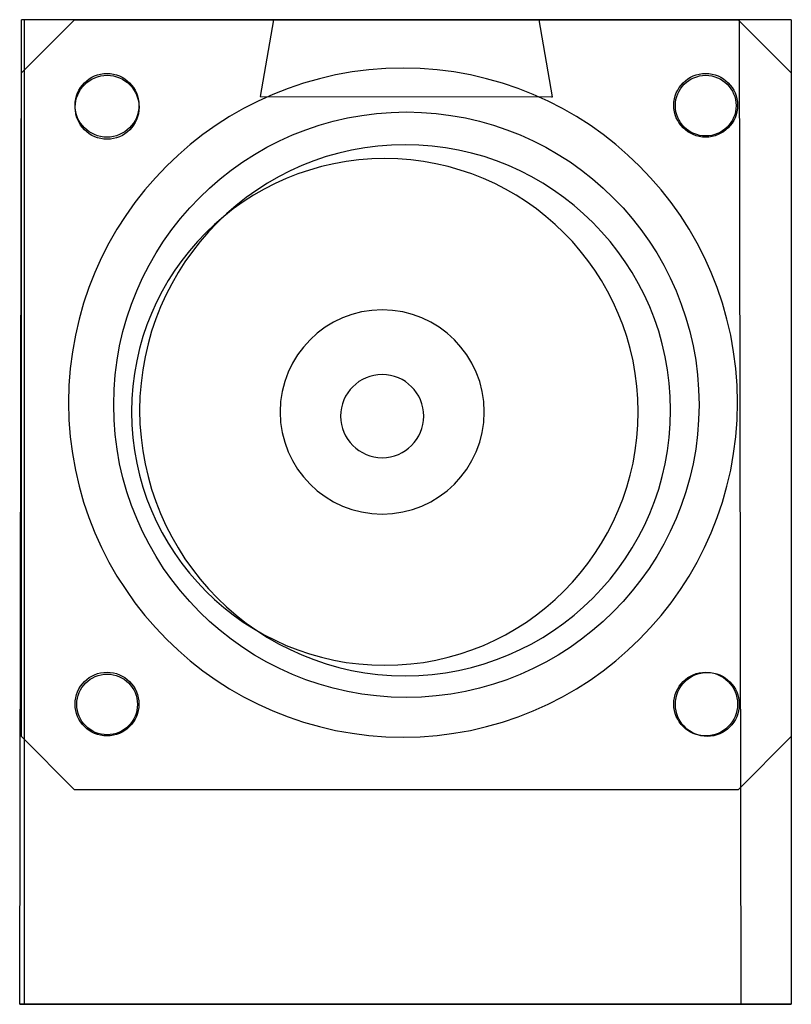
# Model space of a CAD drawing. Header units: millimetres. Extents: x 2149.83 to 2151.28, y 1359.25 to 1361.1.
import ezdxf

# ---------------------------------------------------------------- set-up
doc = ezdxf.new("R2010")
doc.units = ezdxf.units.MM
doc.layers.add('GASKET', color=4, linetype='Continuous', lineweight=25)
doc.layers.add('LEDY', color=2, linetype='Continuous', lineweight=35)
for name, color, linetype in [('LBRACKETTOP', 132, 'Continuous'), ('LEDG', 110, 'Continuous'), ('LEDR', 232, 'Continuous'), ('LENS', 20, 'Continuous'), ('MGBOTLBRK', 122, 'Continuous'), ('MGcable', 7, 'Continuous')]:
    doc.layers.add(name, color=color, linetype=linetype)

msp = doc.modelspace()

# ---------------------------------------------------------------- linework, layer by layer
at = {"layer": 'GASKET'}
for p, q in [((2149.8291, 1360.9997), (2149.9289, 1361.0994)), ((2149.8291, 1360.9997), (2149.9289, 1361.0994)), ((2149.9289, 1361.0994), (2151.1761, 1361.0994)), ((2151.1761, 1361.0994), (2151.2759, 1360.9997)), ((2149.8291, 1359.7524), (2149.8291, 1360.9997)), ((2151.2759, 1360.9997), (2151.2759, 1359.7524)), ((2149.9289, 1359.6526), (2149.8291, 1359.7524)), ((2151.2759, 1359.7524), (2151.1761, 1359.6526)), ((2151.1761, 1359.6526), (2149.9289, 1359.6526))]:
    msp.add_line(p, q, dxfattribs=at)
for centre, radius in [((2149.99, 1360.9386), 0.0599), ((2151.115, 1360.9386), 0.0599), ((2150.5525, 1360.376), 0.55), ((2149.99, 1359.8135), 0.0599), ((2151.115, 1359.8135), 0.0599)]:
    msp.add_circle(centre, radius, dxfattribs=at)
at = {"layer": 'LBRACKETTOP'}
for p, q in [((2149.8259, 1359.2494, 9.41), (2149.8291, 1361.0994, 9.41)), ((2151.2759, 1361.0994, 9.41), (2149.8291, 1361.0994, 9.41)), ((2151.2759, 1361.0994, 9.41), (2151.2759, 1359.2494, 9.41)), ((2151.2759, 1359.2494, 9.41), (2149.8259, 1359.2494, 9.41)), ((2151.2759, 1359.2494, 10.81), (2149.8259, 1359.2494, 10.81)), ((2149.8259, 1359.2494, 10.81), (2149.8259, 1359.2494, 9.41)), ((2151.2759, 1359.2494, 9.41), (2151.2759, 1359.2494, 10.81))]:
    msp.add_line(p, q, dxfattribs=at)
at = {"layer": 'LBRACKETTOP', "extrusion": (0, -1, 0)}
for p, q in [((2149.8259, 1359.2494, 10.81), (2149.8259, 1359.2494, 10.31)), ((2149.8259, 1359.2494, 10.31), (2149.8259, 1359.2494, 9.997)), ((2150.5509, 1359.2494, 10.81), (2150.1759, 1359.2494, 10.81)), ((2150.3316, 1359.2494, 10.31), (2150.7691, 1359.2494, 10.31)), ((2150.3316, 1359.2494, 9.997), (2150.7691, 1359.2494, 9.997)), ((2150.5509, 1359.2494, 10.81), (2150.9259, 1359.2494, 10.81))]:
    msp.add_line(p, q, dxfattribs=at)
at = {"layer": 'LBRACKETTOP', "elevation": 10.81}
for points in [[(2151.2759, 1359.2494), (2149.8259, 1359.2494), (2149.8259, 1359.2494), (2149.8259, 1359.2494)], [(2151.2759, 1359.2494), (2149.8259, 1359.2494)]]:
    msp.add_lwpolyline(points, dxfattribs=at)
at = {"layer": 'LBRACKETTOP'}
msp.add_polyline3d([(2151.2759, 1359.2494, 10.81), (2149.8259, 1359.2494, 10.81), (2149.8259, 1359.2494, 9.41), (2151.2759, 1359.2494, 9.41), (2151.2759, 1359.2494, 10.81)], dxfattribs=at)
for centre, radius in [((2149.9902, 1360.9349, 9.5226), 0.06), ((2151.115, 1360.9379, 9.5226), 0.057), ((2149.9902, 1359.8129, 9.5226), 0.057), ((2151.118, 1359.8129, 9.5226), 0.06)]:
    msp.add_circle(centre, radius, dxfattribs=at)
at = {"layer": 'LBRACKETTOP', "extrusion": (0, -1, 0)}
for centre, start, end in [((2150.3316, 10.1535, -1359.2494), 90, 270), ((2150.7691, 10.1535, -1359.2494), 270, 90)]:
    msp.add_arc(centre, 0.1565, start, end, dxfattribs=at)
at = {"layer": 'LEDG', "extrusion": (0.000335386, 1, 0)}
msp.add_circle((-2150.1012, 8.7593, 1361.8202), 0.1465, dxfattribs=at)
at = {"layer": 'LEDR', "extrusion": (0.000335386, 1, 0)}
msp.add_circle((-2150.1012, 8.4153, 1361.8202), 0.1465, dxfattribs=at)
at = {"layer": 'LEDY', "extrusion": (0.000335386, 1, 0)}
msp.add_circle((-2150.1012, 9.1033, 1361.8202), 0.1465, dxfattribs=at)
at = {"layer": 'LENS'}
for p, q in [((2150.3029, 1361.0991), (2150.2778, 1360.9549)), ((2150.8022, 1361.0989), (2150.3029, 1361.0991)), ((2150.8269, 1360.9545), (2150.8022, 1361.0989)), ((2150.2778, 1360.9549), (2150.8255, 1360.9546)), ((2150.8255, 1360.9546), (2150.8269, 1360.9545))]:
    msp.add_line(p, q, dxfattribs=at)
at = {"layer": 'MGBOTLBRK', "extrusion": (0, 1e-16, -1)}
for p, q in [((2149.8342, 1361.0994, -0.1594), (2149.8342, 1359.2494, -0.1594)), ((2151.1819, 1359.2494, -0.1594), (2151.1787, 1361.0994, -0.1594))]:
    msp.add_line(p, q, dxfattribs=at)
at = {"layer": 'MGBOTLBRK', "extrusion": (-1e-16, -1, -1e-16)}
for q in [(2150.0819, 1359.2494, -1.5594), (2150.8319, 1359.2494, -1.5594)]:
    msp.add_line((2150.4569, 1359.2494, -1.5594), q, dxfattribs=at)
at = {"layer": 'MGBOTLBRK', "extrusion": (0, 1e-16, -1)}
msp.add_circle((-2150.5502, 1360.3656, 0.2719), 0.4989, dxfattribs=at)
at = {"layer": 'MGcable', "extrusion": (0, 0, -1)}
for centre, radius in [((-2150.5462, 1360.3799, 0.47), 0.6285), ((-2150.5121, 1360.3624, 0.723), 0.476), ((-2150.5071, 1360.3624, 1.5762), 0.1918), ((-2150.5071, 1360.3546, 2.2077), 0.0781)]:
    msp.add_circle(centre, radius, dxfattribs=at)

doc.saveas('drawing.dxf')
